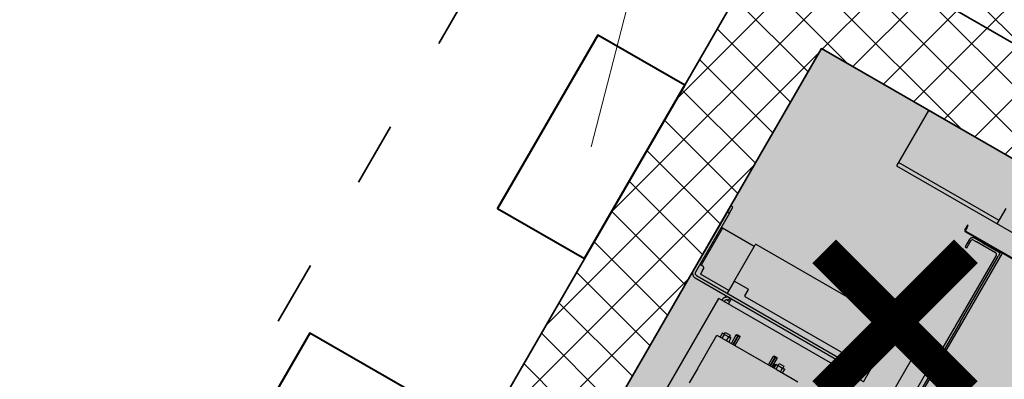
# Model space of a CAD drawing. Header units: millimetres. Extents: x 558 to 24471, y -5755 to 9551.
# Tile 32 of 37: x 23195 to 23342, y 8854 to 8908. Entities that reach past the tile are written whole.
import ezdxf

# ---------------------------------------------------------------- set-up
doc = ezdxf.new("R2010")
doc.units = ezdxf.units.MM
doc.linetypes.add('ACAD_ISO03W100', pattern=[30, 12, -18])
doc.layers.add('K_Dzwig', color=10, linetype='Continuous')
for name, color, linetype, lineweight in [('K_Grube', 4, 'Continuous', 35), ('K_Grube_projektowane', 10, 'Continuous', 40), ('K_Kreskowanie', 8, 'Continuous', 5), ('K_Opis_zmienny', 2, 'Continuous', 13), ('K_Wyburzenia', 8, 'Continuous', 5), ('K_Wymiarowanie', 84, 'Continuous', 13)]:
    doc.layers.add(name, color=color, linetype=linetype, lineweight=lineweight)
doc.styles.add('Zwykły 50', font='romans.shx', dxfattribs={"width": 0.8, "oblique": 10, "height": 7.5})
doc.dimstyles.new('Skala_50', dxfattribs={"dimtxt": 7.5, "dimasz": 1, "dimexe": 1.25, "dimexo": 0.625, "dimgap": 3, "dimtad": 1, "dimdec": 1, "dimlfac": 10, "dimrnd": 0.5, "dimdsep": 46, "dimtxsty": 'Zwykły 50', "dimblk": 'Wymiar', "dimcen": 2.5, "dimse1": 1, "dimse2": 1, "dimazin": 0, "dimtfac": 1, "dimtdec": 1, "dimtix": 1, "dimtmove": 0, "dimatfit": 3, "dimfxl": 1, "dimtfill": 1, "dimarcsym": 0})
pattern_1 = [(45, (2962.861, -2454.189), (-3.5921024, 3.5921024), []), (135, (2962.861, -2454.189), (-3.5921024, -3.5921024), [])]

# ---------------------------------------------------------------- blocks, each defined once
blk = doc.blocks.new('Wymiar')
for p, q in [((0, -5), (0, 5)), ((-3.75, 0), (3.75, 0))]:
    blk.add_line(p, q)
at = {"const_width": 0.5}
blk.add_lwpolyline([(-1.77, -1.77), (1.77, 1.77)], dxfattribs=at)
blk = doc.blocks.new('*D657')
at = {"layer": 'Defpoints', "color": 0}
for p in [(23338.61, 8889.58), (23222.61, 8688.66), (23257.98, 8668.23)]:
    blk.add_point(p, dxfattribs=at)
at = {"layer": 'K_Wymiarowanie', "color": 0, "lineweight": -2, "ltscale": 5}
blk.add_line((23373.48, 8868.29), (23258.48, 8669.1), dxfattribs=at)
at = {"layer": 'K_Wymiarowanie', "color": 0, "linetype": 'ByBlock', "lineweight": -2}
for p, rotation in [((23373.98, 8869.15), 59.99999999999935), ((23257.98, 8668.23), 239.9999999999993)]:
    blk.add_blockref('Wymiar', p, dxfattribs=dict(at, rotation=rotation))
at = {"layer": 'K_Wymiarowanie', "color": 0, "ltscale": 5, "insert": (23310.14, 8772.07), "char_height": 7.5, "attachment_point": 5, "rotation": 60, "style": 'Zwykły 50', "bg_fill": 3, "box_fill_scale": 1.1, "bg_fill_color": 256, "bg_fill_true_color": 13158600, "bg_fill_transparency": 0}
blk.add_mtext('2320', dxfattribs=at)
blk = doc.blocks.new('kabina')
at = {"layer": 'K_Dzwig'}
for p, q in [((17768.07, -7146.85), (17768.07, -7156.45)), ((17908.07, -7146.85), (17768.07, -7146.85)), ((17785.46, -7156.45), (17785.46, -7153.75)), ((17785.46, -7155.85), (17768.07, -7155.85)), ((17768.07, -7156.45), (17908.07, -7156.45)), ((17781.81, -7158.85), (17781.69, -7158.85)), ((17781.69, -7158.85), (17781.69, -7159.15)), ((17781.69, -7159.15), (17781.69, -7159.61)), ((17781.81, -7159.15), (17781.81, -7158.85)), ((17781.81, -7159.15), (17781.81, -7159.61)), ((17781.93, -7159.73), (17814.61, -7159.73)), ((17781.93, -7159.85), (17814.61, -7159.85)), ((17784.83, -7159.85), (17784.83, -7159.97)), ((17787.89, -7159.85), (17787.89, -7159.97)), ((17788.01, -7159.85), (17788.01, -7160.6)), ((17788.31, -7356.88), (17788.31, -7159.85)), ((17788.31, -7159.86), (17788.31, -7172.91)), ((17783.01, -7160.6), (17783.01, -7161.3)), ((17783.01, -7161.3), (17783.01, -7161.8)), ((17783.31, -7161.3), (17783.31, -7160.6)), ((17783.31, -7161.8), (17783.31, -7161.3)), ((17784.11, -7160), (17783.61, -7160)), ((17783.61, -7160.3), (17784.11, -7160.3)), ((17788.01, -7160), (17784.11, -7160)), ((17787.41, -7160.3), (17784.11, -7160.3)), ((17784.83, -7159.97), (17784.97, -7159.97)), ((17784.97, -7159.97), (17787.28, -7159.97)), ((17787.28, -7159.97), (17787.64, -7159.97)), ((17787.64, -7159.97), (17787.89, -7159.97)), ((17787.71, -7177.6), (17787.71, -7160.6)), ((17788.01, -7171.95), (17788.01, -7160.6)), ((17783.01, -7161.8), (17783.31, -7161.8)), ((17788.01, -7171.95), (17788.01, -7256.65)), ((17749.97, -7174.05), (17749.57, -7174.05)), ((17749.57, -7174.55), (17749.57, -7185.55)), ((17749.97, -7175.05), (17749.97, -7174.05)), ((17749.57, -7175.05), (17749.97, -7175.05)), ((17749.97, -7175.05), (17749.97, -7185.25)), ((17750.17, -7177.55), (17749.97, -7177.55)), ((17750.17, -7177.55), (17750.17, -7183.95)), ((17755.66, -7177.55), (17750.17, -7177.55)), ((17755.66, -7183.65), (17755.66, -7177.25)), ((17777.26, -7177.15), (17755.76, -7177.15)), ((17779.36, -7177.15), (17777.26, -7177.15)), ((17779.96, -7177.15), (17779.36, -7177.15)), ((17779.96, -7186.95), (17779.96, -7177.15)), ((17783.31, -7176.4), (17783.01, -7176.4)), ((17783.01, -7176.4), (17783.01, -7176.9)), ((17783.01, -7176.9), (17783.01, -7177.6)), ((17783.31, -7176.9), (17783.31, -7176.4)), ((17783.31, -7177.6), (17783.31, -7176.9)), ((17776.66, -7185.65), (17776.66, -7177.75)), ((17784.11, -7177.9), (17783.61, -7177.9)), ((17783.61, -7178.2), (17784.11, -7178.2)), ((17784.11, -7177.9), (17787.41, -7177.9)), ((17784.11, -7178.2), (17787.41, -7178.2)), ((17784.51, -7178.2), (17784.51, -7178.5)), ((17784.51, -7178.5), (17785.01, -7178.5)), ((17784.51, -7191.16), (17784.51, -7179.07)), ((17786.89, -7178.5), (17785.01, -7178.5)), ((17785.01, -7178.57), (17786.89, -7178.57)), ((17786.89, -7178.5), (17787.3, -7178.5)), ((17787.41, -7178.5), (17787.3, -7178.5)), ((17787.41, -7202.8), (17787.41, -7178.9)), ((17787.71, -7178.8), (17787.71, -7178.9)), ((17787.71, -7178.9), (17787.71, -7178.99)), ((17750.17, -7183.95), (17749.97, -7183.95)), ((17750.47, -7183.95), (17750.17, -7183.95)), ((17750.77, -7184.55), (17750.77, -7184.25)), ((17750.77, -7184.55), (17750.77, -7185.15)), ((17755.66, -7183.65), (17755.66, -7185.65)), ((17758.06, -7183.55), (17755.76, -7183.55)), ((17758.16, -7184.65), (17758.16, -7183.65)), ((17776.56, -7184.75), (17758.26, -7184.75)), ((17750.37, -7185.65), (17778.46, -7185.65)), ((17750.37, -7186.05), (17778.46, -7186.05)), ((17755.66, -7185.15), (17750.77, -7185.15)), ((17755.66, -7186.05), (17755.66, -7186.39)), ((17756.36, -7186.05), (17756.36, -7186.45)), ((17778.56, -7186.45), (17778.29, -7186.45)), ((17779.46, -7185.65), (17778.46, -7185.65)), ((17778.46, -7186.05), (17779.46, -7186.05)), ((17779.46, -7186.05), (17779.46, -7185.65)), ((17754.96, -7206.45), (17754.96, -7186.95)), ((17755.76, -7186.95), (17754.96, -7186.95)), ((17779.16, -7186.95), (17755.76, -7186.95)), ((17756.63, -7186.55), (17756.07, -7186.55)), ((17779.96, -7186.95), (17779.16, -7186.95)), ((17758.36, -7191.2), (17758.36, -7190.84)), ((17758.36, -7190.84), (17759.16, -7190.84)), ((17759.16, -7190.84), (17759.16, -7191.2)), ((17759.96, -7190.37), (17760.03, -7190.25)), ((17759.96, -7191.85), (17759.96, -7190.37)), ((17759.96, -7190.37), (17760.21, -7190.37)), ((17760.03, -7190.25), (17760.22, -7190.25)), ((17760.22, -7190.25), (17760.21, -7190.37)), ((17760.31, -7190.37), (17760.21, -7190.37)), ((17760.21, -7190.37), (17760.21, -7191.85)), ((17760.22, -7190.25), (17760.23, -7190.25)), ((17760.22, -7190.25), (17760.26, -7190.25)), ((17760.26, -7190.25), (17760.29, -7190.25)), ((17760.29, -7190.25), (17760.3, -7190.25)), ((17760.3, -7190.25), (17760.49, -7190.25)), ((17760.31, -7190.37), (17760.3, -7190.25)), ((17760.31, -7190.37), (17760.56, -7190.37)), ((17760.31, -7191.85), (17760.31, -7190.37)), ((17760.49, -7190.25), (17760.56, -7190.37)), ((17760.56, -7190.37), (17760.56, -7191.85)), ((17766.36, -7190.37), (17766.43, -7190.25)), ((17766.36, -7191.85), (17766.36, -7190.37)), ((17766.36, -7190.37), (17766.61, -7190.37)), ((17766.43, -7190.25), (17766.62, -7190.25)), ((17766.62, -7190.25), (17766.61, -7190.37)), ((17766.71, -7190.37), (17766.61, -7190.37)), ((17766.61, -7190.37), (17766.61, -7191.85)), ((17766.62, -7190.25), (17766.63, -7190.25)), ((17766.63, -7190.25), (17766.66, -7190.25)), ((17766.66, -7190.25), (17766.69, -7190.25)), ((17766.69, -7190.25), (17766.7, -7190.25)), ((17766.7, -7190.25), (17766.89, -7190.25)), ((17766.71, -7190.37), (17766.7, -7190.25)), ((17766.71, -7190.37), (17766.96, -7190.37)), ((17766.71, -7191.85), (17766.71, -7190.37)), ((17766.89, -7190.25), (17766.96, -7190.37)), ((17766.96, -7190.37), (17766.96, -7191.85)), ((17767.66, -7191.2), (17767.66, -7190.84)), ((17767.66, -7190.84), (17768.46, -7190.84)), ((17768.46, -7190.84), (17768.46, -7191.2)), ((17757.46, -7197.69), (17757.46, -7191.85)), ((17757.46, -7191.85), (17767.86, -7191.85)), ((17757.96, -7191.77), (17758.01, -7191.72)), ((17758.01, -7191.77), (17757.96, -7191.77)), ((17758.36, -7191.16), (17758.01, -7191.16)), ((17758.01, -7191.16), (17758.01, -7191.2)), ((17758.01, -7191.2), (17758.38, -7191.2)), ((17758.01, -7191.2), (17758.01, -7191.85)), ((17758.38, -7191.2), (17759.13, -7191.2)), ((17758.38, -7191.85), (17758.38, -7191.2)), ((17759.13, -7191.2), (17759.51, -7191.2)), ((17759.13, -7191.85), (17759.13, -7191.2)), ((17759.51, -7191.16), (17759.16, -7191.16)), ((17759.51, -7191.16), (17759.51, -7191.2)), ((17759.51, -7191.85), (17759.51, -7191.2)), ((17759.51, -7191.72), (17759.56, -7191.77)), ((17759.56, -7191.77), (17759.51, -7191.77)), ((17767.31, -7191.2), (17767.68, -7191.2)), ((17767.31, -7191.2), (17767.31, -7191.85)), ((17767.68, -7191.2), (17768.43, -7191.2)), ((17767.68, -7191.85), (17767.68, -7191.2)), ((17767.86, -7191.85), (17770.46, -7191.85)), ((17768.43, -7191.2), (17768.81, -7191.2)), ((17768.43, -7191.85), (17768.43, -7191.2)), ((17768.81, -7191.85), (17768.81, -7191.2)), ((17770.46, -7191.85), (17771.46, -7191.85)), ((17757.46, -7197.69), (17757.46, -7200.1))]:
    blk.add_line(p, q, dxfattribs=at)
for centre, radius, start, end in [((17781.93, -7159.61), 0.24, 180, 270), ((17781.93, -7159.61), 0.12, 180, 270), ((17783.61, -7160.6), 0.6, 90, 180), ((17783.61, -7160.6), 0.3, 90, 180), ((17787.41, -7160.6), 0.3, 0, 90), ((17755.76, -7177.25), 0.1, 90, 180), ((17777.26, -7177.75), 0.6, 90, 180), ((17783.61, -7177.6), 0.6, 180, 270), ((17783.61, -7177.6), 0.3, 180, 270), ((17787.41, -7177.6), 0.6, 270, 0), ((17787.41, -7177.6), 0.3, 270, 0), ((17785.01, -7179.07), 0.5, 90, 180), ((17786.89, -7179.07), 0.5, 34.8287, 90), ((17787.71, -7178.5), 0.5, 214.8287, 233.0707), ((17750.47, -7184.25), 0.3, 0, 90), ((17755.76, -7183.65), 0.1, 90, 180), ((17758.06, -7183.65), 0.1, 0, 90), ((17758.26, -7184.65), 0.1, 180, 270), ((17776.56, -7184.65), 0.1, 270, 0), ((17750.37, -7185.25), 0.8, 180, 270), ((17750.37, -7185.25), 0.4, 180, 270), ((17767.46, -7191.55), 0.345, 115.8739, 238.7677), ((17767.46, -7191.55), 0.33, 117.144, 243.3725)]:
    blk.add_arc(centre, radius, start, end, dxfattribs=at)
for points, knots in [([(17787.41, -7178.2), (17787.45, -7178.2), (17787.52, -7178.21), (17787.63, -7178.24), (17787.74, -7178.29), (17787.83, -7178.37), (17787.91, -7178.46), (17787.96, -7178.57), (17788, -7178.68), (17788.01, -7178.76), (17788.01, -7178.8)], [0, 0, 0, 0, 0.12588, 0.248882, 0.370299, 0.491473, 0.613756, 0.738462, 0.86683, 1, 1, 1, 1]), ([(17787.41, -7178.5), (17787.43, -7178.5), (17787.46, -7178.5), (17787.52, -7178.52), (17787.57, -7178.55), (17787.62, -7178.59), (17787.66, -7178.63), (17787.69, -7178.69), (17787.7, -7178.74), (17787.71, -7178.78), (17787.71, -7178.8)], [0, 0, 0, 0, 0.137366, 0.262722, 0.379719, 0.492821, 0.606948, 0.726897, 0.856818, 1, 1, 1, 1]), ([(17788.01, -7178.9), (17788.01, -7178.92), (17788, -7178.95), (17787.97, -7178.98), (17787.91, -7179), (17787.84, -7179), (17787.75, -7179), (17787.64, -7178.98), (17787.53, -7178.95), (17787.45, -7178.92), (17787.41, -7178.9)], [0, 0, 0, 0, 0.12588, 0.248882, 0.370299, 0.491473, 0.613756, 0.738462, 0.86683, 1, 1, 1, 1])]:
    blk.add_open_spline(points, degree=3, knots=knots, dxfattribs=at)
for points in [[(17756.36, -7186.05), (17756.24, -7186.07), (17756, -7186.09), (17755.71, -7186.3), (17755.5, -7186.6), (17755.47, -7186.83), (17755.46, -7186.95)], [(17756.36, -7186.45), (17756.29, -7186.46), (17756.16, -7186.47), (17756, -7186.59), (17755.88, -7186.76), (17755.87, -7186.89), (17755.86, -7186.95)], [(17756.63, -7186.95), (17756.63, -7186.83), (17756.63, -7186.6), (17756.63, -7186.3), (17756.63, -7186.09), (17756.63, -7186.07), (17756.63, -7186.05)], [(17778.29, -7186.05), (17778.29, -7186.07), (17778.29, -7186.09), (17778.29, -7186.3), (17778.29, -7186.6), (17778.29, -7186.83), (17778.29, -7186.95)], [(17779.46, -7186.95), (17779.44, -7186.83), (17779.42, -7186.6), (17779.21, -7186.3), (17778.91, -7186.09), (17778.68, -7186.07), (17778.56, -7186.05)], [(17779.06, -7186.95), (17779.05, -7186.89), (17779.04, -7186.76), (17778.92, -7186.59), (17778.75, -7186.47), (17778.62, -7186.46), (17778.56, -7186.45)]]:
    blk.add_open_spline(points, degree=3, dxfattribs=at)
blk = doc.blocks.new('*D670')
at = {"layer": 'Defpoints', "color": 0}
for p in [(22927.45, 8912.42), (23208.9, 8749.92), (23198.04, 8731.1)]:
    blk.add_point(p, dxfattribs=at)
at = {"layer": 'K_Wymiarowanie', "color": 0, "lineweight": -2, "ltscale": 5}
blk.add_line((22917.44, 8893.1), (23197.17, 8731.6), dxfattribs=at)
at = {"layer": 'K_Wymiarowanie', "color": 0, "linetype": 'ByBlock', "lineweight": -2}
for p, rotation in [((22916.58, 8893.6), 150.0000000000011), ((23198.04, 8731.1), 330.0000000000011)]:
    blk.add_blockref('Wymiar', p, dxfattribs=dict(at, rotation=rotation))
at = {"layer": 'K_Wymiarowanie', "color": 0, "ltscale": 5, "insert": (23094.99, 8798.39), "char_height": 7.5, "attachment_point": 5, "rotation": 330, "style": 'Zwykły 50', "bg_fill": 3, "box_fill_scale": 1.1, "bg_fill_color": 256, "bg_fill_true_color": 13158600, "bg_fill_transparency": 0}
blk.add_mtext('3250', dxfattribs=at)

msp = doc.modelspace()

# ---------------------------------------------------------------- hatches: boundary and pattern name
at = {"layer": 'K_Kreskowanie', "ltscale": 5}
h = msp.add_hatch(dxfattribs=at)
h.set_pattern_fill('ANSI37', color=256, scale=1.6)
h.set_pattern_definition(pattern_1)
h.paths.add_polyline_path([(23249.479, 9166.202), (23216.57, 9185.202), (23289.57, 9311.641), (23322.479, 9292.641)])
h.paths.add_polyline_path([(23720.798, 9030.55), (23720.798, 8878.627), (23660.798, 8878.627), (23660.798, 9002.627), (23701.798, 9073.641), (23734.707, 9054.641)])
h.paths.add_polyline_path([(23006.193, 9098.817), (22754.193, 8662.34), (22775.843, 8649.84), (22896.843, 8859.418), (23147.991, 8714.418), (23160.491, 8736.069), (22909.343, 8881.069), (23027.843, 9086.317), (23176.8, 9000.317), (23194.3, 9030.628), (23176.979, 9040.628), (23204.479, 9088.259), (23171.57, 9107.259), (23144.07, 9059.628), (23006.372, 9139.128), (22988.872, 9108.817)])
h.paths.add_polyline_path([(23280.902, 8980.628), (23263.402, 8950.317), (23369.923, 8888.817), (23387.423, 8919.128)])
h.paths.add_polyline_path([(23190.802, 8718.569), (23160.491, 8736.069), (23147.991, 8714.418), (23178.302, 8696.918)])
h.paths.add_polyline_path([(23720.798, 8788.627), (23660.798, 8788.627), (23660.798, 8226.627), (23720.798, 8226.627)])
h = msp.add_hatch(dxfattribs=at)
h.set_pattern_fill('ANSI37', color=256, scale=1.6)
h.set_pattern_definition(pattern_1)
h.paths.add_polyline_path([(23314.792, 8903.327), (23362.423, 8875.827), (23369.923, 8888.817), (23309.302, 8923.817), (23178.302, 8696.918), (23358.435, 8592.918), (23489.435, 8819.817), (23467.784, 8832.317), (23460.284, 8819.327), (23468.944, 8814.327), (23352.944, 8613.409), (23198.792, 8702.409)])
at = {"layer": 'K_Wyburzenia'}
h = msp.add_hatch(dxfattribs=at)
h.set_pattern_fill('AR-CONC', color=256, scale=0.05)
h.set_pattern_definition([(50, (21774.1485, 12065.275), (9.109233, -0.796954), [0.9525, -10.4775]), (355, (21774.1485, 12065.275), (-1.76217, 9.552842), [0.762, -8.38203]), (100.45144, (21774.908, 12065.209), (7.347062, 8.755888), [0.8095, -8.904512]), (46.1842, (21774.148, 12067.815), (13.553952, -2.102116), [1.42875, -15.71625]), (96.63556, (21775.278, 12067.64), (11.870207, 12.371306), [1.21425, -13.35678]), (351.18415, (21774.148, 12067.815), (11.870207, 12.371306), [1.143, -12.572987]), (21, (21775.4185, 12067.18), (7.58072, -5.11326), [0.9525, -10.4775]), (326, (21775.4185, 12067.18), (3.090101, 9.209398), [0.762, -8.382]), (71.45145, (21776.05, 12066.754), (10.67082, 4.096138), [0.8095, -8.904497]), (37.5, (21774.1485, 12065.2752), (0.1544302, 4.227752), [0, -8.2804, 0, -8.509, 0, -8.41375]), (7.5, (21774.1485, 12065.275), (3.340983, 5.009029), [0, -4.8514, 0, -8.0899, 0, -3.20675]), (327.5, (21771.3164, 12065.2752), (6.7795298, -0.2864372), [0, -3.175, 0, -9.906, 0, -13.1445]), (317.5, (21770.0464, 12065.275), (7.406459, 1.271325), [0, -4.1275, 0, -6.5786, 0, -9.3345])])
h.paths.add_polyline_path([(23314.792, 8903.327), (23468.944, 8814.327), (23352.944, 8613.409), (23198.792, 8702.409)])

# ---------------------------------------------------------------- linework, layer by layer
at = {"layer": 'K_Grube', "ltscale": 5}
for p, q in [((23263.402, 8950.317), (23369.923, 8888.817)), ((23178.302, 8696.918), (23309.302, 8923.817)), ((23198.792, 8702.409), (23314.792, 8903.327)), ((23314.792, 8903.327), (23362.423, 8875.827))]:
    msp.add_line(p, q, dxfattribs=at)
at = {"layer": 'K_Grube', "linetype": 'ACAD_ISO03W100', "ltscale": 0.8}
msp.add_line((22969.491, 8405.247), (23278.991, 8941.317), dxfattribs=at)
at = {"layer": 'K_Grube_projektowane'}
for points in [[(23279.302, 8871.855), (23294.302, 8897.836), (23281.311, 8905.336), (23266.311, 8879.355)], [(23244.205, 8811.067), (23264.205, 8845.708), (23238.225, 8860.708), (23218.225, 8826.067)]]:
    msp.add_lwpolyline(points, close=True, dxfattribs=at)
at = {"layer": 'K_Opis_zmienny', "ltscale": 5}
msp.add_line((23318.809, 9037.702), (23280.306, 8888.596), dxfattribs=at)
at = {"layer": 'K_Wyburzenia'}
msp.add_lwpolyline([(23314.792, 8903.327), (23468.944, 8814.327), (23352.944, 8613.409), (23198.792, 8702.409)], close=True, dxfattribs=at)
at = {"layer": 'K_Wyburzenia', "color": 9, "const_width": 5}
for points in [[(23315.166, 8872.952), (23336.379, 8851.739)], [(23336.379, 8872.952), (23315.166, 8851.739)]]:
    msp.add_lwpolyline(points, dxfattribs=at)

# ---------------------------------------------------------------- block references
at = {"layer": 'K_Grube', "rotation": 329.999999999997}
msp.add_blockref('kabina', (11516.626, 23967.44), dxfattribs=at)

# ---------------------------------------------------------------- next in the draw order: dimensions: what is measured, and where the dimension line sits
at = {"layer": 'K_Wymiarowanie', "ltscale": 5}
dim = msp.add_linear_dim(base=(23198.037, 8731.101), p1=(22927.445, 8912.423), p2=(23208.904, 8749.923), angle=330, dimstyle='Skala_50', dxfattribs=at)
dim.commit()
dim.dimension.update_dxf_attribs({"geometry": '*D670', "text_midpoint": (23091.62, 8792.541), "dimtype": 161})
dim = msp.add_aligned_dim(p1=(23338.608, 8889.577), p2=(23222.608, 8688.659), distance=40.849, dimstyle='Skala_50', dxfattribs=at)
dim.commit()
dim.dimension.update_dxf_attribs({"geometry": '*D657', "text_midpoint": (23310.138, 8772.068)})

doc.saveas('drawing.dxf')
